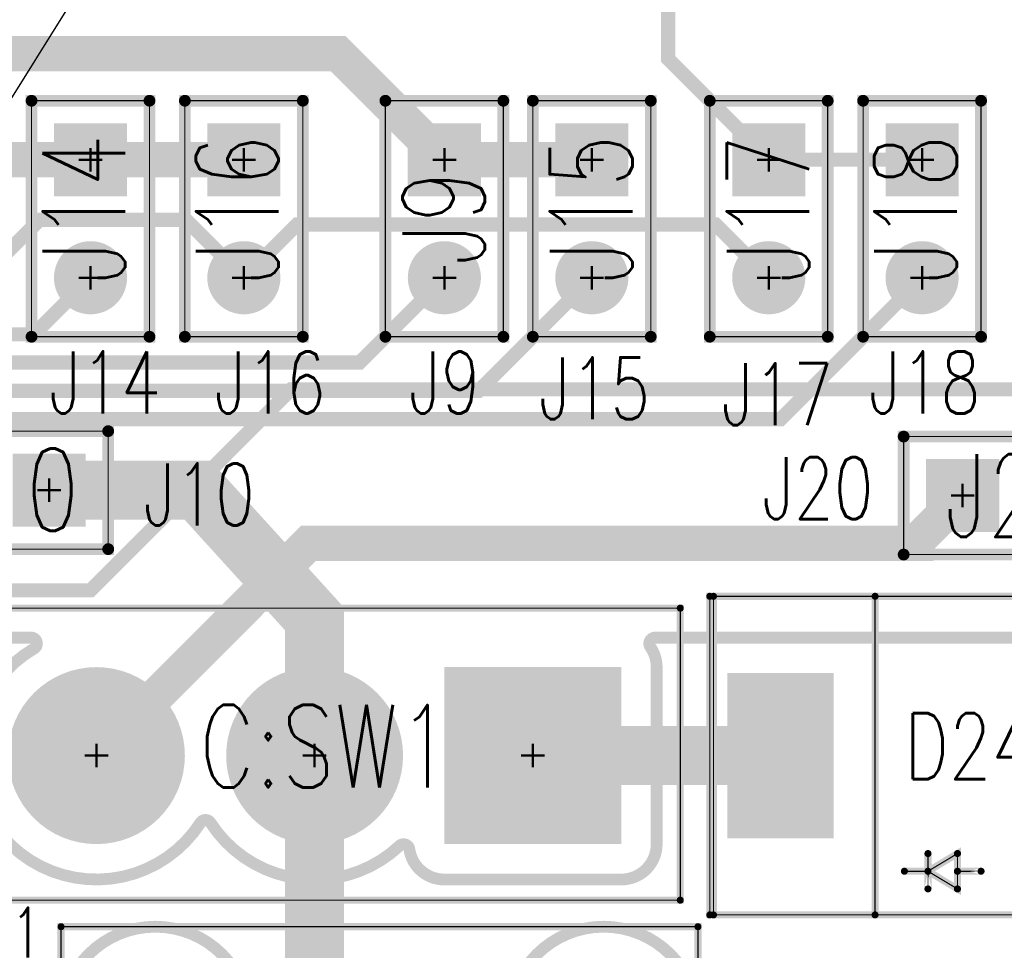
# Model space of a CAD drawing. Extents: x -4.8 to 11.7, y -3.6 to 8.1.
# Tile 46 of 53: x 5.551 to 6.385, y 1.05 to 1.838. Entities that reach past the tile are written whole.
import ezdxf
from ezdxf.enums import TextEntityAlignment as Align

# ---------------------------------------------------------------- set-up
doc = ezdxf.new("R2010")
doc.units = 0
for name, pattern in [('SIG_0', [2, 1, 1]), ('SIG_105', [2, 1, 1]), ('SIG_131', [2, 1, 1]), ('SIG_132', [2, 1, 1]), ('SIG_133', [2, 1, 1]), ('SIG_134', [2, 1, 1]), ('SIG_135', [2, 1, 1]), ('SIG_136', [2, 1, 1]), ('SIG_140', [2, 1, 1]), ('SIG_142', [2, 1, 1]), ('SIG_16', [2, 1, 1]), ('SIG_20', [2, 1, 1]), ('SIG_55', [2, 1, 1]), ('SIG_56', [2, 1, 1])]:
    doc.linetypes.add(name, pattern=pattern)
for name, color, linetype in [('DRIL_NPLTE_THRU_01', 16, 'CONTINUOUS'), ('DRIL_NPLTE_THRU_04', 176, 'CONTINUOUS'), ('DRIL_PLTE_THRU_01', 16, 'CONTINUOUS'), ('DRIL_PLTE_THRU_04', 176, 'CONTINUOUS'), ('DRIL_SYMBOL', 254, 'CONTINUOUS'), ('LINK_00', 2, 'CONTINUOUS'), ('PADS_BOT', 5, 'CONTINUOUS'), ('PADS_INNER', 1, 'CONTINUOUS'), ('PADS_TOP', 1, 'CONTINUOUS'), ('PART_NAME_123', 255, 'CONTINUOUS'), ('PART_NAME_129', 2, 'CONTINUOUS'), ('PART_TOP_2DLINE_123', 255, 'CONTINUOUS'), ('PART_TOP_2DLINE_129', 2, 'CONTINUOUS'), ('POUR_OUTLINE_04', 5, 'CONTINUOUS'), ('POUR_VOID_04', 5, 'CONTINUOUS'), ('TRACE_01', 1, 'CONTINUOUS'), ('TRACE_04', 5, 'CONTINUOUS')]:
    doc.layers.add(name, color=color, linetype=linetype)
doc.styles.add('W0$001', font='simplex', dxfattribs={"width": 0.75})
doc.styles.add('W0$006', font='simplex', dxfattribs={"width": 0.75})
doc.styles.add('W0$008', font='simplex', dxfattribs={"width": 0.75})

# ---------------------------------------------------------------- blocks, each defined once
blk = doc.blocks.new('POUR_VOID_29')
at = {"layer": 'POUR_VOID_04', "const_width": 0.01}
blk.add_lwpolyline([(-12.0951, -18.3849, 1), (-11.9351, -18.3849, 1)], format="xyb", close=True, dxfattribs=at)
blk = doc.blocks.new('POUR_VOID_28')
at = {"layer": 'POUR_VOID_04', "const_width": 0.01}
blk.add_lwpolyline([(-11.7151, -18.3849, 1), (-11.5551, -18.3849, 1)], format="xyb", close=True, dxfattribs=at)
blk = doc.blocks.new('POUR_OUTLINE_22')
at = {"layer": 'POUR_OUTLINE_04', "const_width": 0.01}
blk.add_lwpolyline([(-10.6201, -18.0599), (-11.59138, -18.0599, 0.605917), (-11.59548, -18.06776, -0.153243), (-11.5901, -18.0849), (-11.5901, -18.2349, -0.414214), (-11.6201, -18.2649), (-11.7701, -18.2649, -0.371873), (-11.79978, -18.23929, 0.605914), (-11.80815, -18.23637, -0.468913), (-11.9684, -18.21672, 0.545625), (-11.9768, -18.21672, -1.268076), (-12.11803, -18.06922, 0.765438), (-12.12055, -18.0599), (-12.21361, -18.0599, 0.112072)], format="xyb", dxfattribs=at)
for name in ['POUR_VOID_29', 'POUR_VOID_28']:
    blk.add_blockref(name, (0, 0))
blk = doc.blocks.new('POUR_HEADER_0')
blk.add_blockref('POUR_OUTLINE_22', (13.7801, 18.0599))
blk = doc.blocks.new('SMOOTH_0$006')
at = {"const_width": 0.003}
blk.add_lwpolyline([(-0.0015, 0, 1), (0.0015, 0, 1)], format="xyb", close=True, dxfattribs=at)
blk = doc.blocks.new('SMOOTH_0$001')
at = {"const_width": 0.0005}
blk.add_lwpolyline([(-0.00025, 0, 1), (0.00025, 0, 1)], format="xyb", close=True, dxfattribs=at)
blk = doc.blocks.new('PART_BODY_TOP_216')
at = {"layer": 'PART_TOP_2DLINE_123', "const_width": 0.006}
blk.add_lwpolyline([(-0.125, 0.125), (0.1225, 0.125), (0.1225, -0.5), (-0.125, -0.5)], close=True, dxfattribs=at)
at = {"layer": 'PART_TOP_2DLINE_129', "const_width": 0.001}
blk.add_lwpolyline([(-0.125, 0.125), (0.1225, 0.125), (0.1225, -0.5), (-0.125, -0.5)], close=True, dxfattribs=at)
at = {"layer": 'PART_TOP_2DLINE_123'}
for p in [(-0.125, 0.125), (0.1225, 0.125), (-0.125, -0.5), (0.1225, -0.5)]:
    blk.add_blockref('SMOOTH_0$006', p, dxfattribs=at)
at = {"layer": 'PART_TOP_2DLINE_129'}
for p in [(-0.125, 0.125), (0.1225, 0.125), (-0.125, -0.5), (0.1225, -0.5)]:
    blk.add_blockref('SMOOTH_0$001', p, dxfattribs=at)
blk = doc.blocks.new('DRIL_SYMBOL_0$08')
at = {"layer": 'DRIL_SYMBOL', "const_width": 0.002}
for points in [[(0, -0.01), (0, 0.01)], [(-0.01, 0), (0.01, 0)]]:
    blk.add_lwpolyline(points, dxfattribs=at)
blk = doc.blocks.new('DRIL_HOLE_0$08')
at = {"const_width": 0.04}
blk.add_lwpolyline([(-0.02, 0, 1), (0.02, 0, 1)], format="xyb", close=True, dxfattribs=at)
blk.add_blockref('DRIL_SYMBOL_0$08', (0, 0))
blk = doc.blocks.new('PAD_42')
at = {"const_width": 0.075}
blk.add_lwpolyline([(0, -0.0375, 1), (0, 0.0375, 1)], format="xyb", close=True, dxfattribs=at)
blk = doc.blocks.new('PAD_45')
at = {"const_width": 0.15}
blk.add_lwpolyline([(-0.075, 0), (0.075, 0)], dxfattribs=at)
blk = doc.blocks.new('STK_TOP_63')
at = {"layer": 'DRIL_PLTE_THRU_01'}
blk.add_blockref('DRIL_HOLE_0$08', (0, 0), dxfattribs=at)
at = {"layer": 'DRIL_PLTE_THRU_04'}
blk.add_blockref('DRIL_HOLE_0$08', (0, 0), dxfattribs=at)
at = {"layer": 'PADS_BOT'}
blk.add_blockref('PAD_45', (0, 0), dxfattribs=at)
at = {"layer": 'PADS_INNER'}
blk.add_blockref('PAD_42', (0, 0), dxfattribs=at)
at = {"layer": 'PADS_TOP'}
blk.add_blockref('PAD_45', (0, 0), dxfattribs=at)
blk = doc.blocks.new('STK_TOP_62')
at = {"layer": 'DRIL_PLTE_THRU_01'}
blk.add_blockref('DRIL_HOLE_0$08', (0, 0), dxfattribs=at)
at = {"layer": 'DRIL_PLTE_THRU_04'}
blk.add_blockref('DRIL_HOLE_0$08', (0, 0), dxfattribs=at)
at = {"layer": 'PADS_BOT'}
blk.add_blockref('PAD_42', (0, 0), dxfattribs=at)
at = {"layer": 'PADS_INNER'}
blk.add_blockref('PAD_42', (0, 0), dxfattribs=at)
at = {"layer": 'PADS_TOP'}
blk.add_blockref('PAD_42', (0, 0), dxfattribs=at)
blk = doc.blocks.new('SYM_TOP_49')
for name, p in [('PART_BODY_TOP_216', (0, 0)), ('STK_TOP_63', (0, 0)), ('STK_TOP_62', (0, -0.185)), ('STK_TOP_62', (0, -0.37))]:
    blk.add_blockref(name, p)
blk = doc.blocks.new('PART_TOP_98')
blk.add_blockref('SYM_TOP_49', (0, 0))
at = {"layer": 'PART_NAME_123', "style": 'W0$006', "width": 0.75}
blk.add_text('C:SW1', height=0.042, rotation=-270, dxfattribs=at).set_placement((0.15, -0.48), align=Align.MIDDLE_CENTER)
at = {"layer": 'PART_NAME_129', "style": 'W0$001', "width": 0.75}
blk.add_text('C:SW1', height=0.07, rotation=-270, dxfattribs=at).set_placement((-0.008, -0.176), align=Align.MIDDLE_CENTER)
blk = doc.blocks.new('SMOOTH_0$01')
at = {"const_width": 0.005}
blk.add_lwpolyline([(-0.0025, 0, 1), (0.0025, 0, 1)], format="xyb", close=True, dxfattribs=at)
blk = doc.blocks.new('PART_BODY_TOP_208')
at = {"layer": 'PART_TOP_2DLINE_123', "const_width": 0.01}
blk.add_lwpolyline([(-0.05, -0.05), (-0.05, 0.05), (0.15, 0.05), (0.15, -0.05), (-0.05, -0.05)], dxfattribs=at)
at = {"layer": 'PART_TOP_2DLINE_129', "const_width": 0.001}
blk.add_lwpolyline([(-0.05, -0.05), (-0.05, 0.05), (0.15, 0.05), (0.15, -0.05), (-0.05, -0.05)], dxfattribs=at)
at = {"layer": 'PART_TOP_2DLINE_123'}
for p in [(-0.05, 0.05), (0.15, 0.05), (-0.05, -0.05), (-0.05, -0.05), (0.15, -0.05)]:
    blk.add_blockref('SMOOTH_0$01', p, dxfattribs=at)
at = {"layer": 'PART_TOP_2DLINE_129'}
for p in [(-0.05, 0.05), (0.15, 0.05), (-0.05, -0.05), (-0.05, -0.05), (0.15, -0.05)]:
    blk.add_blockref('SMOOTH_0$001', p, dxfattribs=at)
blk = doc.blocks.new('DRIL_SYMBOL_0$042')
at = {"layer": 'DRIL_SYMBOL', "const_width": 0.002}
for points in [[(0, -0.01), (0, 0.01)], [(-0.01, 0), (0.01, 0)]]:
    blk.add_lwpolyline(points, dxfattribs=at)
blk = doc.blocks.new('DRIL_HOLE_0$042')
at = {"const_width": 0.021}
blk.add_lwpolyline([(-0.0105, 0, 1), (0.0105, 0, 1)], format="xyb", close=True, dxfattribs=at)
blk.add_blockref('DRIL_SYMBOL_0$042', (0, 0))
blk = doc.blocks.new('PAD_75')
at = {"const_width": 0.031}
blk.add_lwpolyline([(0, -0.0155, 1), (0, 0.0155, 1)], format="xyb", close=True, dxfattribs=at)
blk = doc.blocks.new('PAD_76')
at = {"const_width": 0.062}
blk.add_lwpolyline([(-0.031, 0), (0.031, 0)], dxfattribs=at)
blk = doc.blocks.new('STK_TOP_53')
at = {"layer": 'DRIL_PLTE_THRU_01'}
blk.add_blockref('DRIL_HOLE_0$042', (0, 0), dxfattribs=at)
at = {"layer": 'DRIL_PLTE_THRU_04'}
blk.add_blockref('DRIL_HOLE_0$042', (0, 0), dxfattribs=at)
at = {"layer": 'PADS_BOT'}
blk.add_blockref('PAD_76', (0, 0), dxfattribs=at)
at = {"layer": 'PADS_INNER'}
blk.add_blockref('PAD_75', (0, 0), dxfattribs=at)
at = {"layer": 'PADS_TOP'}
blk.add_blockref('PAD_76', (0, 0), dxfattribs=at)
blk = doc.blocks.new('STK_TOP_54')
at = {"layer": 'DRIL_PLTE_THRU_01'}
blk.add_blockref('DRIL_HOLE_0$042', (0, 0), dxfattribs=at)
at = {"layer": 'DRIL_PLTE_THRU_04'}
blk.add_blockref('DRIL_HOLE_0$042', (0, 0), dxfattribs=at)
at = {"layer": 'PADS_BOT'}
blk.add_blockref('PAD_75', (0, 0), dxfattribs=at)
at = {"layer": 'PADS_INNER'}
blk.add_blockref('PAD_75', (0, 0), dxfattribs=at)
at = {"layer": 'PADS_TOP'}
blk.add_blockref('PAD_75', (0, 0), dxfattribs=at)
blk = doc.blocks.new('SYM_TOP_41')
for name, p in [('PART_BODY_TOP_208', (0, 0)), ('STK_TOP_53', (0, 0)), ('STK_TOP_54', (0.1, 0))]:
    blk.add_blockref(name, p)
blk = doc.blocks.new('PART_TOP_165')
blk.add_blockref('SYM_TOP_41', (0, 0))
at = {"layer": 'PART_NAME_123', "style": 'W0$008', "width": 0.75}
blk.add_text('J10', height=0.0525, rotation=180, dxfattribs=at).set_placement((-0.0799, 0.0299))
at = {"layer": 'PART_NAME_129', "style": 'W0$001', "width": 0.75}
blk.add_text('J10', height=0.07, rotation=180, dxfattribs=at).set_placement((0.1006, 0.0346))
blk = doc.blocks.new('PART_TOP_169')
blk.add_blockref('SYM_TOP_41', (0, 0))
at = {"layer": 'PART_NAME_123', "style": 'W0$008', "width": 0.75}
blk.add_text('J14', height=0.0525, rotation=90, dxfattribs=at).set_placement((0.215, -0.035))
at = {"layer": 'PART_NAME_129', "style": 'W0$001', "width": 0.75}
blk.add_text('J14', height=0.07, rotation=180, dxfattribs=at).set_placement((0.1046, 0.0294))
blk = doc.blocks.new('PART_TOP_170')
blk.add_blockref('SYM_TOP_41', (0, 0))
at = {"layer": 'PART_NAME_123', "style": 'W0$008', "width": 0.75}
blk.add_text('J15', height=0.0525, rotation=90, dxfattribs=at).set_placement((0.22, -0.045))
at = {"layer": 'PART_NAME_129', "style": 'W0$001', "width": 0.75}
blk.add_text('J15', height=0.07, rotation=180, dxfattribs=at).set_placement((0.1046, 0.0344))
blk = doc.blocks.new('PART_TOP_171')
blk.add_blockref('SYM_TOP_41', (0, 0))
at = {"layer": 'PART_NAME_123', "style": 'W0$008', "width": 0.75}
blk.add_text('J16', height=0.0525, rotation=90, dxfattribs=at).set_placement((0.215, -0.025))
at = {"layer": 'PART_NAME_129', "style": 'W0$001', "width": 0.75}
blk.add_text('J16', height=0.07, rotation=180, dxfattribs=at).set_placement((0.1046, 0.0294))
blk = doc.blocks.new('PART_TOP_172')
blk.add_blockref('SYM_TOP_41', (0, 0))
at = {"layer": 'PART_NAME_123', "style": 'W0$008', "width": 0.75}
blk.add_text('J17', height=0.0525, rotation=90, dxfattribs=at).set_placement((0.225, -0.04))
at = {"layer": 'PART_NAME_129', "style": 'W0$001', "width": 0.75}
blk.add_text('J17', height=0.07, rotation=180, dxfattribs=at).set_placement((0.1046, 0.0344))
blk = doc.blocks.new('PART_TOP_173')
blk.add_blockref('SYM_TOP_41', (0, 0))
at = {"layer": 'PART_NAME_123', "style": 'W0$008', "width": 0.75}
blk.add_text('J18', height=0.0525, rotation=90, dxfattribs=at).set_placement((0.215, -0.045))
at = {"layer": 'PART_NAME_129', "style": 'W0$001', "width": 0.75}
blk.add_text('J18', height=0.07, rotation=180, dxfattribs=at).set_placement((0.1046, 0.0294))
blk = doc.blocks.new('PART_TOP_175')
blk.add_blockref('SYM_TOP_41', (0, 0))
at = {"layer": 'PART_NAME_123', "style": 'W0$008', "width": 0.75}
blk.add_text('J20', height=0.0525, dxfattribs=at).set_placement((-0.17, -0.02))
at = {"layer": 'PART_NAME_129', "style": 'W0$001', "width": 0.75}
blk.add_text('J20', height=0.07, dxfattribs=at).set_placement((-0.015, -0.035))
blk = doc.blocks.new('PART_TOP_182')
blk.add_blockref('SYM_TOP_41', (0, 0))
at = {"layer": 'PART_NAME_123', "style": 'W0$008', "width": 0.75}
blk.add_text('J9', height=0.0525, rotation=90, dxfattribs=at).set_placement((0.215, -0.03))
at = {"layer": 'PART_NAME_129', "style": 'W0$001', "width": 0.75}
blk.add_text('J9', height=0.07, rotation=180, dxfattribs=at).set_placement((0.0896, 0.0344))
blk = doc.blocks.new('PART_BODY_TOP_249')
at = {"layer": 'PART_TOP_2DLINE_123', "const_width": 0.006}
for points in [[(-0.2, 0.135), (-0.2, -0.135), (0.2, -0.135), (0.2, 0.135)], [(-0.19685, 0.135), (-0.19685, -0.135), (-0.05984, -0.135), (-0.05984, 0.135)], [(-0.015, -0.098), (-0.035, -0.098), (-0.015, -0.098), (0.01, -0.113), (0.01, -0.083)], [(-0.015, -0.098), (-0.035, -0.098), (-0.015, -0.098), (0.01, -0.083), (0.01, -0.113), (-0.015, -0.098), (0.01, -0.083), (0.01, -0.113)], [(0.01, -0.083), (0.01, -0.113), (-0.015, -0.098)]]:
    blk.add_lwpolyline(points, close=True, dxfattribs=at)
for points in [[(-0.015, -0.113), (-0.015, -0.083), (-0.015, -0.113)], [(-0.015, -0.113), (-0.015, -0.083), (-0.015, -0.113)], [(0.03, -0.098), (0.01, -0.098), (0.03, -0.098)], [(0.03, -0.098), (0.01, -0.098), (0.03, -0.098)]]:
    blk.add_lwpolyline(points, dxfattribs=at)
at = {"layer": 'PART_TOP_2DLINE_129', "const_width": 0.001}
for points in [[(-0.2, 0.135), (-0.2, -0.135), (0.2, -0.135), (0.2, 0.135)], [(-0.19685, 0.135), (-0.19685, -0.135), (-0.05984, -0.135), (-0.05984, 0.135)], [(-0.015, -0.098), (-0.035, -0.098), (-0.015, -0.098), (0.01, -0.113), (0.01, -0.083)], [(-0.015, -0.098), (-0.035, -0.098), (-0.015, -0.098), (0.01, -0.083), (0.01, -0.113), (-0.015, -0.098), (0.01, -0.083), (0.01, -0.113)], [(0.01, -0.083), (0.01, -0.113), (-0.015, -0.098)]]:
    blk.add_lwpolyline(points, close=True, dxfattribs=at)
for points in [[(-0.015, -0.113), (-0.015, -0.083), (-0.015, -0.113)], [(-0.015, -0.113), (-0.015, -0.083), (-0.015, -0.113)], [(0.03, -0.098), (0.01, -0.098), (0.03, -0.098)], [(0.03, -0.098), (0.01, -0.098), (0.03, -0.098)]]:
    blk.add_lwpolyline(points, dxfattribs=at)
at = {"layer": 'PART_TOP_2DLINE_123'}
for p in [(-0.2, 0.135), (-0.19685, 0.135), (-0.05984, 0.135), (0.2, 0.135), (-0.015, -0.083), (-0.015, -0.083), (0.01, -0.083), (0.01, -0.083), (0.01, -0.083), (0.01, -0.083), (-0.035, -0.098), (-0.035, -0.098), (-0.015, -0.098), (-0.015, -0.098), (-0.015, -0.098), (-0.015, -0.098), (-0.015, -0.098), (-0.015, -0.098), (0.01, -0.098), (0.01, -0.098), (0.03, -0.098), (0.03, -0.098), (0.03, -0.098), (0.03, -0.098), (-0.015, -0.113), (-0.015, -0.113), (-0.015, -0.113), (-0.015, -0.113), (0.01, -0.113), (0.01, -0.113), (0.01, -0.113), (0.01, -0.113), (-0.2, -0.135), (-0.19685, -0.135), (-0.05984, -0.135), (0.2, -0.135)]:
    blk.add_blockref('SMOOTH_0$006', p, dxfattribs=at)
at = {"layer": 'PART_TOP_2DLINE_129'}
for p in [(-0.2, 0.135), (-0.19685, 0.135), (-0.05984, 0.135), (0.2, 0.135), (-0.015, -0.083), (-0.015, -0.083), (0.01, -0.083), (0.01, -0.083), (0.01, -0.083), (0.01, -0.083), (-0.035, -0.098), (-0.035, -0.098), (-0.015, -0.098), (-0.015, -0.098), (-0.015, -0.098), (-0.015, -0.098), (-0.015, -0.098), (-0.015, -0.098), (0.01, -0.098), (0.01, -0.098), (0.03, -0.098), (0.03, -0.098), (0.03, -0.098), (0.03, -0.098), (-0.015, -0.113), (-0.015, -0.113), (-0.015, -0.113), (-0.015, -0.113), (0.01, -0.113), (0.01, -0.113), (0.01, -0.113), (0.01, -0.113), (-0.2, -0.135), (-0.19685, -0.135), (-0.05984, -0.135), (0.2, -0.135)]:
    blk.add_blockref('SMOOTH_0$001', p, dxfattribs=at)
blk = doc.blocks.new('DRIL_HOLE_0')
blk.add_lwpolyline([(0, 0, 1), (0, 0, 1)], format="xyb", close=True)
blk = doc.blocks.new('PAD_0')
blk.add_lwpolyline([(0, 0, 1), (0, 0, 1)], format="xyb", close=True)
blk = doc.blocks.new('PAD_105')
at = {"const_width": 0.09}
blk.add_lwpolyline([(-0.07, 0), (0.07, 0)], dxfattribs=at)
blk = doc.blocks.new('STK_TOP_116')
at = {"layer": 'DRIL_NPLTE_THRU_01'}
blk.add_blockref('DRIL_HOLE_0', (0, 0), dxfattribs=at)
at = {"layer": 'DRIL_NPLTE_THRU_04'}
blk.add_blockref('DRIL_HOLE_0', (0, 0), dxfattribs=at)
at = {"layer": 'PADS_BOT'}
blk.add_blockref('PAD_0', (0, 0), dxfattribs=at)
at = {"layer": 'PADS_INNER'}
blk.add_blockref('PAD_0', (0, 0), dxfattribs=at)
at = {"layer": 'PADS_TOP', "rotation": 90}
blk.add_blockref('PAD_105', (0, 0), dxfattribs=at)
blk = doc.blocks.new('SYM_TOP_82')
for name, p in [('PART_BODY_TOP_249', (0, 0)), ('STK_TOP_116', (-0.14, 0)), ('STK_TOP_116', (0.14, 0))]:
    blk.add_blockref(name, p)
blk = doc.blocks.new('PART_TOP_218')
blk.add_blockref('SYM_TOP_82', (0, 0))
at = {"layer": 'PART_NAME_123', "style": 'W0$006', "width": 0.75}
blk.add_text('D24', height=0.042, dxfattribs=at).set_placement((0.0694, -0.1896))
at = {"layer": 'PART_NAME_129', "style": 'W0$001', "width": 0.75}
blk.add_text('D24', height=0.056, dxfattribs=at).set_placement((-0.035, -0.02))
blk = doc.blocks.new('PART_BODY_TOP_211')
at = {"layer": 'PART_TOP_2DLINE_123', "const_width": 0.006}
blk.add_lwpolyline([(-0.08, 0.13), (0.56, 0.13), (0.56, -0.41), (-0.08, -0.41)], close=True, dxfattribs=at)
at = {"layer": 'PART_TOP_2DLINE_129', "const_width": 0.001}
blk.add_lwpolyline([(-0.08, 0.13), (0.56, 0.13), (0.56, -0.41), (-0.08, -0.41)], close=True, dxfattribs=at)
at = {"layer": 'PART_TOP_2DLINE_123'}
for p in [(-0.08, 0.13), (0.56, 0.13), (-0.08, -0.41), (0.56, -0.41)]:
    blk.add_blockref('SMOOTH_0$006', p, dxfattribs=at)
at = {"layer": 'PART_TOP_2DLINE_129'}
for p in [(-0.08, 0.13), (0.56, 0.13), (-0.08, -0.41), (0.56, -0.41)]:
    blk.add_blockref('SMOOTH_0$001', p, dxfattribs=at)
blk = doc.blocks.new('DRIL_SYMBOL_0$052')
at = {"layer": 'DRIL_SYMBOL', "const_width": 0.002}
for points in [[(0, -0.01), (0, 0.01)], [(-0.01, 0), (0.01, 0)]]:
    blk.add_lwpolyline(points, dxfattribs=at)
blk = doc.blocks.new('DRIL_HOLE_0$052')
at = {"const_width": 0.026}
blk.add_lwpolyline([(-0.013, 0, 1), (0.013, 0, 1)], format="xyb", close=True, dxfattribs=at)
blk.add_blockref('DRIL_SYMBOL_0$052', (0, 0))
blk = doc.blocks.new('PAD_17')
at = {"const_width": 0.05}
blk.add_lwpolyline([(0, -0.025, 1), (0, 0.025, 1)], format="xyb", close=True, dxfattribs=at)
blk = doc.blocks.new('STK_TOP_46')
at = {"layer": 'DRIL_PLTE_THRU_01'}
blk.add_blockref('DRIL_HOLE_0$052', (0, 0), dxfattribs=at)
at = {"layer": 'DRIL_PLTE_THRU_04'}
blk.add_blockref('DRIL_HOLE_0$052', (0, 0), dxfattribs=at)
at = {"layer": 'PADS_BOT'}
blk.add_blockref('PAD_17', (0, 0), dxfattribs=at)
at = {"layer": 'PADS_INNER'}
blk.add_blockref('PAD_17', (0, 0), dxfattribs=at)
at = {"layer": 'PADS_TOP'}
blk.add_blockref('PAD_17', (0, 0), dxfattribs=at)
blk = doc.blocks.new('SYM_TOP_44')
for name, p in [('PART_BODY_TOP_211', (0, 0)), ('STK_TOP_46', (0.48, 0.05)), ('STK_TOP_46', (0, 0)), ('STK_TOP_46', (0, -0.14)), ('STK_TOP_46', (0, -0.28)), ('STK_TOP_46', (0.48, -0.33))]:
    blk.add_blockref(name, p)
blk = doc.blocks.new('PART_TOP_264')
blk.add_blockref('SYM_TOP_44', (0, 0))
at = {"layer": 'PART_NAME_123', "style": 'W0$006', "width": 0.75}
blk.add_text('C:M1', height=0.042, dxfattribs=at).set_placement((0.2504, 0.1406))
at = {"layer": 'PART_NAME_129', "style": 'W0$001', "width": 0.75}
blk.add_text('C:M1', height=0.07, dxfattribs=at).set_placement((0.191, -0.061))
blk = doc.blocks.new('SMOOTH_0$03')
at = {"const_width": 0.015}
blk.add_lwpolyline([(-0.0075, 0, 1), (0.0075, 0, 1)], format="xyb", close=True, dxfattribs=at)
blk = doc.blocks.new('SMOOTH_0$05')
at = {"const_width": 0.025}
blk.add_lwpolyline([(-0.0125, 0, 1), (0.0125, 0, 1)], format="xyb", close=True, dxfattribs=at)
blk = doc.blocks.new('SMOOTH_0$012')
at = {"const_width": 0.006}
blk.add_lwpolyline([(-0.003, 0, 1), (0.003, 0, 1)], format="xyb", close=True, dxfattribs=at)

msp = doc.modelspace()

# ---------------------------------------------------------------- linework, layer by layer
at = {"layer": 'LINK_00', "linetype": 'SIG_20'}
msp.add_line((5.3355, 1.4397), (6.2254, 2.8598), dxfattribs=at)
at = {"layer": 'TRACE_01', "linetype": 'SIG_16', "const_width": 0.03}
for points in [[(5.9106, 1.7196), (5.9105, 1.7196), (5.8205, 1.8096), (5.5354, 1.8096), (5.4804, 1.8646)], [(6.0356, 1.7196), (5.9106, 1.7196)]]:
    msp.add_lwpolyline(points, dxfattribs=at)
at = {"layer": 'TRACE_01', "linetype": 'SIG_136', "const_width": 0.012}
for points in [[(6.1856, 1.7196), (6.1004, 1.8048), (6.1004, 1.8802)], [(6.3156, 1.7196), (6.1856, 1.7196)]]:
    msp.add_lwpolyline(points, dxfattribs=at)
at = {"layer": 'TRACE_01', "linetype": 'SIG_105', "const_width": 0.03}
for points in [[(5.6106, 1.7196), (5.4804, 1.7198)], [(5.7406, 1.7196), (5.6106, 1.7196)]]:
    msp.add_lwpolyline(points, dxfattribs=at)
at = {"layer": 'TRACE_01', "linetype": 'SIG_133', "const_width": 0.012}
for points in [[(4.3443, 1.5957), (5.4945, 1.5957), (5.5675, 1.6687)], [(5.7406, 1.6196), (5.6915, 1.6687), (5.5675, 1.6687)], [(5.7406, 1.6196), (5.7857, 1.6647), (6.1205, 1.6647)], [(6.1856, 1.6196), (6.1405, 1.6647), (6.1205, 1.6647)]]:
    msp.add_lwpolyline(points, dxfattribs=at)
at = {"layer": 'TRACE_01', "linetype": 'SIG_132', "const_width": 0.012}
msp.add_lwpolyline([(2.7025, 1.3407), (4.0815, 1.3407), (4.2885, 1.5477), (5.8387, 1.5477), (5.9106, 1.6196)], dxfattribs=at)
at = {"layer": 'TRACE_01', "linetype": 'SIG_131', "const_width": 0.012}
msp.add_lwpolyline([(2.7215, 1.3707), (4.0765, 1.3707), (4.2775, 1.5717), (5.5627, 1.5717), (5.6106, 1.6196)], dxfattribs=at)
at = {"layer": 'TRACE_01', "linetype": 'SIG_135', "const_width": 0.012}
msp.add_lwpolyline([(3.1154, 1.1227), (4.1295, 1.1227), (4.5065, 1.4997), (6.1957, 1.4997), (6.3156, 1.6196)], dxfattribs=at)
at = {"layer": 'TRACE_01', "linetype": 'SIG_134', "const_width": 0.012}
msp.add_lwpolyline([(3.1304, 1.1547), (4.1125, 1.1547), (4.4815, 1.5237), (5.9397, 1.5237), (6.0356, 1.6196)], dxfattribs=at)
at = {"layer": 'TRACE_01', "linetype": 'SIG_56', "const_width": 0.05}
for points in [[(5.8006, 1.2146), (5.8006, 1.33039), (5.70132, 1.4396), (5.5756, 1.4396)], [(5.7156, 0.5096), (5.7156, 0.7646), (5.8006, 0.8546), (5.8006, 1.2146)]]:
    msp.add_lwpolyline(points, dxfattribs=at)
at = {"layer": 'TRACE_01', "linetype": 'SIG_55'}
for points, const_width in [([(5.6056, 1.2146), (5.6156, 1.2146)], 0.05), ([(5.3906, 1.2146), (5.6056, 1.2146)], 0.03)]:
    msp.add_lwpolyline(points, dxfattribs=dict(at, const_width=const_width))
at = {"layer": 'TRACE_01', "linetype": 'SIG_140', "const_width": 0.05}
msp.add_lwpolyline([(6.1956, 1.2146), (5.9856, 1.2146)], dxfattribs=at)
at = {"layer": 'TRACE_04', "linetype": 'SIG_142', "const_width": 0.012}
msp.add_lwpolyline([(5.4455, 1.3547), (5.6105, 1.3547), (5.7808, 1.525), (6.445, 1.525), (6.6206, 1.7006), (6.6206, 1.7796)], dxfattribs=at)
at = {"layer": 'TRACE_04', "linetype": 'SIG_55', "const_width": 0.03}
msp.add_lwpolyline([(5.6156, 1.2146), (5.7956, 1.3946), (6.31057, 1.3946), (6.31057, 1.39557), (6.35, 1.435)], dxfattribs=at)

# ---------------------------------------------------------------- block references
for name, p, rotation in [('PART_TOP_169', (5.6106, 1.7196), 270), ('PART_TOP_171', (5.7406, 1.7196), 270), ('PART_TOP_182', (5.9106, 1.7196), 270), ('PART_TOP_170', (6.0356, 1.7196), 270), ('PART_TOP_172', (6.1856, 1.7196), 270), ('PART_TOP_173', (6.3156, 1.7196), 270), ('PART_TOP_165', (5.5756, 1.4396), 180), ('PART_TOP_98', (5.9856, 1.2146), 270), ('PART_TOP_264', (5.7156, 0.5096), 90)]:
    msp.add_blockref(name, p, dxfattribs=dict(rotation=rotation))
for name, p in [('PART_TOP_175', (6.35, 1.435)), ('PART_TOP_218', (6.3356, 1.2146))]:
    msp.add_blockref(name, p)
at = {"linetype": 'SIG_0'}
msp.add_blockref('POUR_HEADER_0', (3.9006, 1.3146), dxfattribs=at)
at = {"layer": 'TRACE_01'}
for name, p in [('SMOOTH_0$03', (5.8205, 1.8096)), ('SMOOTH_0$012', (6.1004, 1.8048)), ('SMOOTH_0$03', (5.6106, 1.7196)), ('SMOOTH_0$03', (5.6106, 1.7196)), ('SMOOTH_0$03', (5.7406, 1.7196)), ('SMOOTH_0$03', (5.9105, 1.7196)), ('SMOOTH_0$03', (5.9106, 1.7196)), ('SMOOTH_0$03', (5.9106, 1.7196)), ('SMOOTH_0$03', (6.0356, 1.7196)), ('SMOOTH_0$012', (6.1856, 1.7196)), ('SMOOTH_0$012', (6.1856, 1.7196)), ('SMOOTH_0$012', (6.3156, 1.7196)), ('SMOOTH_0$012', (5.5675, 1.6687)), ('SMOOTH_0$012', (5.5675, 1.6687)), ('SMOOTH_0$012', (5.6915, 1.6687)), ('SMOOTH_0$012', (5.7857, 1.6647)), ('SMOOTH_0$012', (6.1205, 1.6647)), ('SMOOTH_0$012', (6.1205, 1.6647)), ('SMOOTH_0$012', (6.1405, 1.6647)), ('SMOOTH_0$012', (5.6106, 1.6196)), ('SMOOTH_0$012', (5.7406, 1.6196)), ('SMOOTH_0$012', (5.7406, 1.6196)), ('SMOOTH_0$012', (5.9106, 1.6196)), ('SMOOTH_0$012', (6.0356, 1.6196)), ('SMOOTH_0$012', (6.1856, 1.6196)), ('SMOOTH_0$012', (6.3156, 1.6196)), ('SMOOTH_0$012', (5.5627, 1.5717)), ('SMOOTH_0$012', (5.8387, 1.5477)), ('SMOOTH_0$012', (5.9397, 1.5237)), ('SMOOTH_0$012', (6.1957, 1.4997)), ('SMOOTH_0$05', (5.5756, 1.4396)), ('SMOOTH_0$05', (5.70132, 1.4396)), ('SMOOTH_0$05', (5.8006, 1.33039)), ('SMOOTH_0$05', (5.6056, 1.2146)), ('SMOOTH_0$05', (5.6156, 1.2146)), ('SMOOTH_0$05', (5.8006, 1.2146)), ('SMOOTH_0$05', (5.8006, 1.2146)), ('SMOOTH_0$05', (5.9856, 1.2146)), ('SMOOTH_0$05', (6.1956, 1.2146)), ('SMOOTH_0$03', (5.6056, 1.2146))]:
    msp.add_blockref(name, p, dxfattribs=at)
at = {"layer": 'TRACE_04'}
for name, p in [('SMOOTH_0$012', (5.7808, 1.525)), ('SMOOTH_0$03', (6.35, 1.435)), ('SMOOTH_0$03', (5.7956, 1.3946)), ('SMOOTH_0$03', (6.31057, 1.39557)), ('SMOOTH_0$03', (6.31057, 1.3946)), ('SMOOTH_0$012', (5.6105, 1.3547)), ('SMOOTH_0$03', (5.6156, 1.2146))]:
    msp.add_blockref(name, p, dxfattribs=at)

doc.saveas('drawing.dxf')
